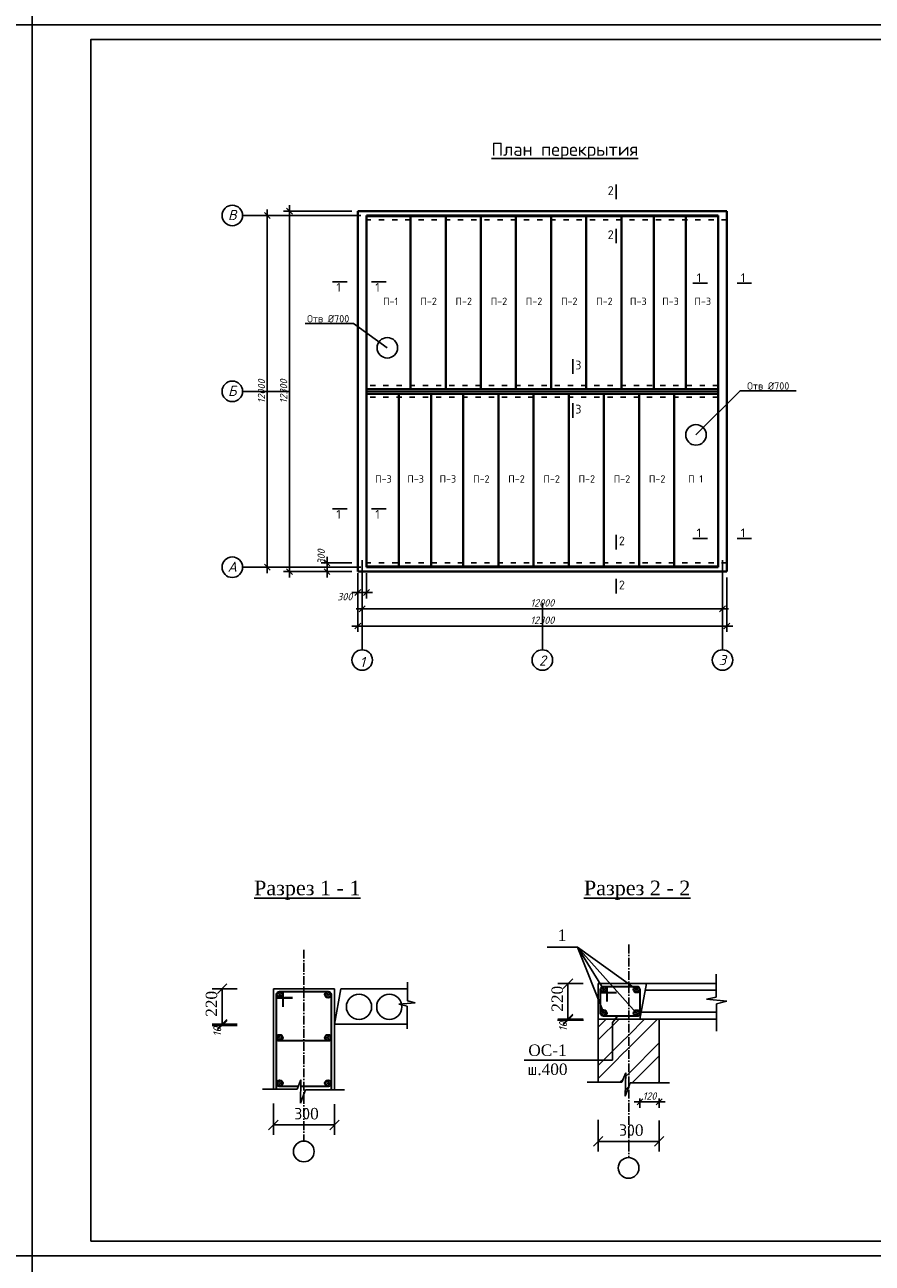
# Model space of a CAD drawing. Header units: millimetres. Extents: x -3143211 to -2549809, y 1060331 to 1394375.
# Tile 99 of 151: x -3057547 to -3028620, y 1202555 to 1244807. Entities that reach past the tile are written whole.
import ezdxf

# ---------------------------------------------------------------- set-up
doc = ezdxf.new("R2010")
doc.units = ezdxf.units.MM
doc.linetypes.add('ACAD_ISO03W100', pattern=[30, 12, -18])
doc.linetypes.add('ACAD_ISO10W100', pattern=[18, 12, -3, 0, -3])
for name, color, linetype in [('(002) Рамка', 7, 'Continuous'), ('0 @ 1', 7, 'Continuous'), ('ось', 1, 'ACAD_ISO03W100'), ('размер', 34, 'Continuous'), ('шрифт', 1, 'Continuous')]:
    doc.layers.add(name, color=color, linetype=linetype)
doc.layers.add('Сплошная толстая', color=7, linetype='Continuous', lineweight=40)
doc.styles.add('GOST 2.304', font='isocpeui.ttf')
doc.styles.get("Standard").update_dxf_attribs({"font": 'isocpeui.ttf'})
doc.styles.add('TIEMS', font='times.ttf')
doc.styles.add('ValeraTextStyle', font='isocpeur.ttf')
doc.dimstyles.new('STANDARD-100', dxfattribs={"dimtxt": 250, "dimasz": 200, "dimexe": 200, "dimexo": 200, "dimgap": 75, "dimtad": 1, "dimdec": 0, "dimzin": 0, "dimdsep": 46, "dimtxsty": 'Standard', "dimblk": 'OBLIQUE', "dimcen": 0.09, "dimdle": 200, "dimadec": 0, "dimazin": 0, "dimtfac": 1, "dimtdec": 0, "dimtofl": 0, "dimtmove": 0, "dimatfit": 3, "dimldrblk": 'OBLIQUE', "dimfxl": 1, "dimtolj": 1, "dimtzin": 0, "dimarcsym": 0})
pattern_1 = [(50, (-4327115.526, 257608.23), (47.3680139, -4.1441622), [4.953, -54.483]), (355, (-4327115.526, 257608.23), (-9.1631348, 49.6747271), [3.9624, -43.5864]), (100.451, (-4327111.58, 257607.886), (38.2050504, 45.5303388), [4.2094, -46.3034]), (46.1842, (-4327115.526, 257621.44), (70.4805506, -10.9310053), [7.4295, -81.7245]), (96.6356, (-4327109.65, 257620.53), (61.725101, 64.3306445), [6.3141, -69.4551]), (351.184, (-4327115.526, 257621.44), (61.7251975, 64.3305306), [5.9436, -65.3796]), (21, (-4327108.92, 257618.137), (39.4198688, -26.5890348), [4.953, -54.483]), (326, (-4327108.92, 257618.137), (16.0685274, 47.8888712), [3.9624, -43.5864]), (71.4514, (-4327105.637, 257615.92), (55.4882876, 21.299943), [4.2094, -46.3034]), (37.5, (-4327115.526, 257608.231), (0.80303685, 21.9843101), [0, -43.05808, 0, -44.2468, 0, -43.7515]), (7.5, (-4327115.526, 257608.23), (17.37311225, 26.04694945), [0, -25.22728, 0, -42.06748, 0, -16.6751]), (327.5, (-4327130.253, 257608.231), (35.25355474, -1.48947344), [0, -16.51, 0, -51.5112, 0, -68.3514]), (317.5, (-4327136.857, 257608.23), (38.51358716, 6.61088767), [0, -21.463, 0, -34.20872, 0, -48.5394])]
pattern_2 = [(50, (-4327115.526, 256984.42), (47.3680139, -4.1441622), [4.953, -54.483]), (355, (-4327115.526, 256984.42), (-9.1631348, 49.6747271), [3.9624, -43.5864]), (100.451, (-4327111.58, 256984.076), (38.2050504, 45.5303388), [4.2094, -46.3034]), (46.1842, (-4327115.526, 256997.63), (70.4805506, -10.9310053), [7.4295, -81.7245]), (96.6356, (-4327109.65, 256996.72), (61.725101, 64.3306445), [6.3141, -69.4551]), (351.184, (-4327115.526, 256997.63), (61.7251975, 64.3305306), [5.9436, -65.3796]), (21, (-4327108.92, 256994.327), (39.4198688, -26.5890348), [4.953, -54.483]), (326, (-4327108.92, 256994.327), (16.0685274, 47.8888712), [3.9624, -43.5864]), (71.4514, (-4327105.637, 256992.11), (55.4882876, 21.299943), [4.2094, -46.3034]), (37.5, (-4327115.526, 256984.421), (0.80303685, 21.9843101), [0, -43.05808, 0, -44.2468, 0, -43.7515]), (7.5, (-4327115.526, 256984.42), (17.37311225, 26.04694945), [0, -25.22728, 0, -42.06748, 0, -16.6751]), (327.5, (-4327130.253, 256984.421), (35.25355474, -1.48947344), [0, -16.51, 0, -51.5112, 0, -68.3514]), (317.5, (-4327136.857, 256984.42), (38.51358716, 6.61088767), [0, -21.463, 0, -34.20872, 0, -48.5394])]
pattern_3 = [(50, (-4325400.378, 257981.57), (47.3680139, -4.1441622), [4.953, -54.483]), (355, (-4325400.38, 257981.57), (-9.1631348, 49.6747271), [3.9624, -43.5864]), (100.451, (-4325396.43, 257981.226), (38.2050504, 45.5303388), [4.2094, -46.3034]), (46.1842, (-4325400.38, 257994.78), (70.4805506, -10.9310053), [7.4295, -81.7245]), (96.6356, (-4325394.504, 257993.87), (61.725101, 64.3306445), [6.3141, -69.4551]), (351.184, (-4325400.38, 257994.78), (61.7251975, 64.3305306), [5.9436, -65.3796]), (21, (-4325393.774, 257991.477), (39.4198688, -26.5890348), [4.953, -54.483]), (326, (-4325393.774, 257991.477), (16.0685274, 47.8888712), [3.9624, -43.5864]), (71.4514, (-4325390.49, 257989.26), (55.4882876, 21.299943), [4.2094, -46.3034]), (37.5, (-4325400.378, 257981.571), (0.80303685, 21.9843101), [0, -43.05808, 0, -44.2468, 0, -43.7515]), (7.5, (-4325400.378, 257981.57), (17.37311225, 26.04694945), [0, -25.22728, 0, -42.06748, 0, -16.6751]), (327.5, (-4325415.105, 257981.571), (35.25355474, -1.48947344), [0, -16.51, 0, -51.5112, 0, -68.3514]), (317.5, (-4325421.71, 257981.57), (38.51358716, 6.61088767), [0, -21.463, 0, -34.20872, 0, -48.5394])]
pattern_4 = [(50, (-4327115.526, 255430.896), (47.3680139, -4.1441622), [4.953, -54.483]), (355, (-4327115.526, 255430.896), (-9.1631348, 49.6747271), [3.9624, -43.5864]), (100.451, (-4327111.58, 255430.55), (38.2050504, 45.5303388), [4.2094, -46.3034]), (46.1842, (-4327115.526, 255444.104), (70.4805506, -10.9310053), [7.4295, -81.7245]), (96.6356, (-4327109.65, 255443.19), (61.725101, 64.3306445), [6.3141, -69.4551]), (351.184, (-4327115.526, 255444.104), (61.7251975, 64.3305306), [5.9436, -65.3796]), (21, (-4327108.92, 255440.8), (39.4198688, -26.5890348), [4.953, -54.483]), (326, (-4327108.92, 255440.8), (16.0685274, 47.8888712), [3.9624, -43.5864]), (71.4514, (-4327105.637, 255438.586), (55.4882876, 21.299943), [4.2094, -46.3034]), (37.5, (-4327115.526, 255430.896), (0.80303685, 21.9843101), [0, -43.05808, 0, -44.2468, 0, -43.7515]), (7.5, (-4327115.526, 255430.896), (17.37311225, 26.04694945), [0, -25.22728, 0, -42.06748, 0, -16.6751]), (327.5, (-4327130.253, 255430.896), (35.25355474, -1.48947344), [0, -16.51, 0, -51.5112, 0, -68.3514]), (317.5, (-4327136.857, 255430.896), (38.51358716, 6.61088767), [0, -21.463, 0, -34.20872, 0, -48.5394])]

# ---------------------------------------------------------------- blocks, each defined once
blk = doc.blocks.new('_Oblique')
at = {"color": 0, "linetype": 'ByBlock', "lineweight": -2}
blk.add_line((-0.5, -0.5), (0.5, 0.5), dxfattribs=at)
blk = doc.blocks.new('*D62')
at = {"layer": 'Defpoints', "color": 0, "transparency": 16777216}
for p in [(-3046180, 1226151), (-3033580, 1226151), (-3033580, 1224293)]:
    blk.add_point(p, dxfattribs=at)
at = {"layer": 'размер', "color": 0, "lineweight": -2, "transparency": 16777216}
for p, q in [((-3046180, 1225951), (-3046180, 1224093)), ((-3033580, 1225951), (-3033580, 1224093)), ((-3046380, 1224293), (-3033380, 1224293))]:
    blk.add_line(p, q, dxfattribs=at)
at = {"layer": 'размер', "color": 0, "lineweight": -2, "transparency": 16777216, "xscale": 200, "yscale": 200, "zscale": 200, "rotation": 180}
blk.add_blockref('_Oblique', (-3046180, 1224293), dxfattribs=at)
at = {"layer": 'размер', "color": 0, "lineweight": -2, "transparency": 16777216, "xscale": 200, "yscale": 200, "zscale": 200}
blk.add_blockref('_Oblique', (-3033580, 1224293), dxfattribs=at)
at = {"layer": 'размер', "color": 0, "transparency": 16777216, "insert": (-3039880, 1224493), "char_height": 250, "attachment_point": 5}
blk.add_mtext('\\A1;12300', dxfattribs=at)
blk = doc.blocks.new('*D45')
at = {"layer": 'Defpoints', "color": 0, "transparency": 16777216}
for p in [(-3046030, 1226740), (-3033730, 1226740), (-3033730, 1224883)]:
    blk.add_point(p, dxfattribs=at)
at = {"layer": 'размер', "color": 0, "lineweight": -2, "transparency": 16777216}
for p, q in [((-3046030, 1226540), (-3046030, 1224683)), ((-3033730, 1226540), (-3033730, 1224683)), ((-3046230, 1224883), (-3033530, 1224883))]:
    blk.add_line(p, q, dxfattribs=at)
at = {"layer": 'размер', "color": 0, "lineweight": -2, "transparency": 16777216, "xscale": 200, "yscale": 200, "zscale": 200, "rotation": 180}
blk.add_blockref('_Oblique', (-3046030, 1224883), dxfattribs=at)
at = {"layer": 'размер', "color": 0, "lineweight": -2, "transparency": 16777216, "xscale": 200, "yscale": 200, "zscale": 200}
blk.add_blockref('_Oblique', (-3033730, 1224883), dxfattribs=at)
at = {"layer": 'размер', "color": 0, "transparency": 16777216, "insert": (-3039880, 1225083), "char_height": 250, "attachment_point": 5}
blk.add_mtext('\\A1;12000', dxfattribs=at)
blk = doc.blocks.new('*D63')
at = {"layer": 'Defpoints', "color": 0, "transparency": 16777216}
for p in [(-3046180, 1226301), (-3045880, 1226301), (-3046180, 1225437)]:
    blk.add_point(p, dxfattribs=at)
at = {"layer": 'размер', "color": 0, "lineweight": -2, "transparency": 16777216}
for p, q in [((-3046180, 1226101), (-3046180, 1225237)), ((-3045880, 1226101), (-3045880, 1225237)), ((-3045680, 1225437), (-3046380, 1225437))]:
    blk.add_line(p, q, dxfattribs=at)
at = {"layer": 'размер', "color": 0, "lineweight": -2, "transparency": 16777216, "xscale": 200, "yscale": 200, "zscale": 200, "rotation": 180}
blk.add_blockref('_Oblique', (-3046180, 1225437), dxfattribs=at)
at = {"layer": 'размер', "color": 0, "lineweight": -2, "transparency": 16777216, "xscale": 200, "yscale": 200, "zscale": 200}
blk.add_blockref('_Oblique', (-3045880, 1225437), dxfattribs=at)
at = {"layer": 'размер', "color": 0, "transparency": 16777216, "insert": (-3046623, 1225295), "char_height": 250, "attachment_point": 5}
blk.add_mtext('\\A1;300', dxfattribs=at)
blk = doc.blocks.new('*D64')
at = {"layer": 'Defpoints', "color": 0, "transparency": 16777216}
for p in [(-3047229, 1226451), (-3046180, 1226451), (-3046180, 1226151)]:
    blk.add_point(p, dxfattribs=at)
at = {"layer": 'размер', "color": 0, "lineweight": -2, "transparency": 16777216}
for p, q in [((-3047229, 1225951), (-3047229, 1226651)), ((-3046380, 1226451), (-3047429, 1226451)), ((-3046380, 1226151), (-3047429, 1226151))]:
    blk.add_line(p, q, dxfattribs=at)
at = {"layer": 'размер', "color": 0, "lineweight": -2, "transparency": 16777216, "xscale": 200, "yscale": 200, "zscale": 200}
for p, rotation in [((-3047229, 1226451), 90), ((-3047229, 1226151), 270)]:
    blk.add_blockref('_Oblique', p, dxfattribs=dict(at, rotation=rotation))
at = {"layer": 'размер', "color": 0, "transparency": 16777216, "insert": (-3047429, 1226651), "char_height": 250, "attachment_point": 5, "rotation": 90}
blk.add_mtext('\\A1;300', dxfattribs=at)
blk = doc.blocks.new('*D46')
at = {"layer": 'Defpoints', "color": 0, "transparency": 16777216}
for p in [(-3045880, 1238301), (-3049267, 1226301), (-3045880, 1226301)]:
    blk.add_point(p, dxfattribs=at)
at = {"layer": 'размер', "color": 0, "lineweight": -2, "transparency": 16777216}
for p, q in [((-3049267, 1238501), (-3049267, 1226101)), ((-3046080, 1238301), (-3049467, 1238301)), ((-3046080, 1226301), (-3049467, 1226301))]:
    blk.add_line(p, q, dxfattribs=at)
at = {"layer": 'размер', "color": 0, "lineweight": -2, "transparency": 16777216, "xscale": 200, "yscale": 200, "zscale": 200}
for p, rotation in [((-3049267, 1238301), 90), ((-3049267, 1226301), 270)]:
    blk.add_blockref('_Oblique', p, dxfattribs=dict(at, rotation=rotation))
at = {"layer": 'размер', "color": 0, "transparency": 16777216, "insert": (-3049467, 1232301), "char_height": 250, "attachment_point": 5, "rotation": 90}
blk.add_mtext('\\A1;12000', dxfattribs=at)
blk = doc.blocks.new('*D65')
at = {"layer": 'Defpoints', "color": 0, "transparency": 16777216}
for p in [(-3048513, 1238451), (-3046180, 1238451), (-3046180, 1226151)]:
    blk.add_point(p, dxfattribs=at)
at = {"layer": 'размер', "color": 0, "lineweight": -2, "transparency": 16777216}
for p, q in [((-3046380, 1238451), (-3048713, 1238451)), ((-3048513, 1225951), (-3048513, 1238651)), ((-3046380, 1226151), (-3048713, 1226151))]:
    blk.add_line(p, q, dxfattribs=at)
at = {"layer": 'размер', "color": 0, "lineweight": -2, "transparency": 16777216, "xscale": 200, "yscale": 200, "zscale": 200}
for p, rotation in [((-3048513, 1238451), 90), ((-3048513, 1226151), 270)]:
    blk.add_blockref('_Oblique', p, dxfattribs=dict(at, rotation=rotation))
at = {"layer": 'размер', "color": 0, "transparency": 16777216, "insert": (-3048713, 1232301), "char_height": 250, "attachment_point": 5, "rotation": 90}
blk.add_mtext('\\A1;12300', dxfattribs=at)
blk = doc.blocks.new('*D193')
at = {"color": 0, "lineweight": -2, "transparency": 16777216}
for p, q in [((-3036749, 1208058), (-3035690, 1208058)), ((-3036549, 1208179), (-3036549, 1207858)), ((-3035890, 1208179), (-3035890, 1207858))]:
    blk.add_line(p, q, dxfattribs=at)
at = {"layer": 'Defpoints', "color": 0, "transparency": 16777216}
for p in [(-3036549, 1208379), (-3035890, 1208379), (-3035890, 1208058)]:
    blk.add_point(p, dxfattribs=at)
at = {"color": 0, "lineweight": -2, "transparency": 16777216, "xscale": 200, "yscale": 200, "zscale": 200, "rotation": 180}
blk.add_blockref('_Oblique', (-3036549, 1208058), dxfattribs=at)
at = {"color": 0, "lineweight": -2, "transparency": 16777216, "xscale": 200, "yscale": 200, "zscale": 200}
blk.add_blockref('_Oblique', (-3035890, 1208058), dxfattribs=at)
at = {"color": 0, "transparency": 16777216, "insert": (-3036220, 1208258), "char_height": 250, "attachment_point": 5}
blk.add_mtext('\\A1;120', dxfattribs=at)

msp = doc.modelspace()

# ---------------------------------------------------------------- hatches: boundary and pattern name
h = msp.add_hatch()
h.set_pattern_fill('AR-CONC', color=256, scale=0.26, style=0)
h.set_pattern_definition(pattern_1)
h.paths.add_polyline_path([(-3048740.79908, 1211729.84389, 0.3364502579), (-3048828.50818, 1211824.0098), (-3048864.89832, 1211824.0098, 0.3345031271), (-3048952.52983, 1211730.58502), (-3048952.52983, 1211707.67873, 0.9007789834), (-3048740.79908, 1211708.41985)])
h = msp.add_hatch()
h.set_pattern_fill('AR-CONC', color=256, scale=0.26, style=0)
h.set_pattern_definition(pattern_1)
h.paths.add_polyline_path([(-3047089.39229, 1211699.32347), (-3047089.39229, 1211738.94028, 0.9105302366), (-3047300.42205, 1211719.13187, 0.9105302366)])
h = msp.add_hatch()
h.set_pattern_fill('AR-CONC', color=256, scale=0.26, style=0)
h.set_pattern_definition(pattern_3)
h.paths.add_polyline_path([(-3037895.73682, 1211904.7029), (-3037895.73682, 1211881.7966, 0.9007789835), (-3037684.00606, 1211882.53773), (-3037684.00606, 1211903.96177, 0.9007789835)])
h = msp.add_hatch()
h.set_pattern_fill('AR-CONC', color=256, scale=0.26, style=0)
h.set_pattern_definition(pattern_3)
h.paths.add_polyline_path([(-3036635.82562, 1211998.12768), (-3036686.18, 1211998.12768, 0.3458816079), (-3036767.44735, 1211894.70355, 1), (-3036554.55827, 1211894.70355, 0.3458816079)])
h = msp.add_hatch()
h.set_pattern_fill('AR-CONC', color=256, scale=0.26, style=0)
h.set_pattern_definition(pattern_3)
h.paths.add_polyline_path([(-3037683.46569, 1211089.88277, 0.9474992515), (-3037895.73682, 1211101.33592), (-3037895.73682, 1211078.42962, 0.9474992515)])
h = msp.add_hatch()
h.set_pattern_fill('AR-CONC', color=256, scale=0.26, style=0)
h.set_pattern_definition(pattern_3)
h.paths.add_polyline_path([(-3036695.91655, 1210985.97404), (-3036627.79595, 1210985.97404, 0.284174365), (-3036556.41759, 1211072.22315), (-3036556.41759, 1211101.42111, 0.9334698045), (-3036768.30079, 1211086.82213, 0.321730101)])
h = msp.add_hatch()
h.set_pattern_fill('AR-CONC', color=256, scale=0.26, style=0)
h.set_pattern_definition(pattern_2)
h.paths.add_polyline_path([(-3048823.60742, 1210141.90939, 0.3515111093), (-3048740.25871, 1210245.81812, 1), (-3048953.14779, 1210245.81812, 0.3515111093), (-3048869.79908, 1210141.90939)])
h = msp.add_hatch()
h.set_pattern_fill('AR-CONC', color=256, scale=0.26, style=0)
h.set_pattern_definition(pattern_2)
h.paths.add_polyline_path([(-3047301.27549, 1210245.81812, 0.3515111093), (-3047217.92677, 1210141.90939), (-3047171.73512, 1210141.90939, 0.3515111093), (-3047088.3864, 1210245.81812, 1)])
h = msp.add_hatch()
h.set_pattern_fill('AR-CONC', color=256, scale=0.26, style=0)
h.set_pattern_definition(pattern_4)
h.paths.add_polyline_path([(-3048823.60742, 1208588.38405, 0.3515111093), (-3048740.25871, 1208692.29278, 1), (-3048953.14779, 1208692.29278, 0.3515111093), (-3048869.79908, 1208588.38405)])
h = msp.add_hatch()
h.set_pattern_fill('AR-CONC', color=256, scale=0.26, style=0)
h.set_pattern_definition(pattern_4)
h.paths.add_polyline_path([(-3047301.27549, 1208692.29278, 0.3515111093), (-3047217.92677, 1208588.38405), (-3047171.73512, 1208588.38405, 0.3515111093), (-3047088.3864, 1208692.29278, 1)])

# ---------------------------------------------------------------- linework, layer by layer
at = {"color": 0}
for p, q in [((-3057296.73173, 1244804.62022), (-3057296.73173, 1286804.62022)), ((-3116696.73173, 1244804.62022), (-3057296.73173, 1244804.62022)), ((-2997896.73173, 1244804.62022), (-3057296.73173, 1244804.62022)), ((-3057296.73173, 1244804.62022), (-3057296.73173, 1202804.62022)), ((-3057296.73173, 1160804.62022), (-3057296.73173, 1202804.62022))]:
    msp.add_line(p, q, dxfattribs=at)
at = {"color": 1}
msp.add_line((-2997896.73173, 1244804.62022), (-3057296.73173, 1244804.62022), dxfattribs=at)
at = {"color": 1, "linetype": 'ACAD_ISO10W100', "ltscale": 25}
for p, q in [((-3048018.13184, 1213249.3797), (-3048018.13184, 1206721.3967)), ((-3036933.68002, 1213423.287), (-3036933.68002, 1206159.12821))]:
    msp.add_line(p, q, dxfattribs=at)
at = {"linetype": 'ByBlock'}
for p, q in [((-3038684.97504, 1213336.64755), (-3039720.75559, 1213336.64755)), ((-3038684.97504, 1213336.64755), (-3037771.25093, 1211875.14096)), ((-3037777.69052, 1211089.47468), (-3038684.97504, 1213336.64755)), ((-3036661.85625, 1211086.82213), (-3038684.97504, 1213336.64755)), ((-3038684.97504, 1213336.64755), (-3036661.00281, 1211894.70355)), ((-3033951.13563, 1212413.45652), (-3033951.13563, 1211634.31961)), ((-3050294.61917, 1211919.80783), (-3051153.89801, 1211919.80783)), ((-3050810.69801, 1211919.80783), (-3050810.69801, 1210670.79383)), ((-3049061.45984, 1211919.80783), (-3049061.45984, 1208490.79201)), ((-3049061.45984, 1211919.80783), (-3046974.80384, 1211919.80783)), ((-3046974.80384, 1211919.80783), (-3046974.80384, 1210711.74383)), ((-3046755.15584, 1211919.80783), (-3046974.80384, 1210711.74383)), ((-3046755.15584, 1211919.80783), (-3044481.92325, 1211919.80783)), ((-3044481.92325, 1212142.64443), (-3044481.92325, 1211505.16878)), ((-3038490.38764, 1212093.92571), (-3039349.66648, 1212093.92571)), ((-3039006.46648, 1212093.92571), (-3039006.46648, 1210844.91171)), ((-3037976.93002, 1212093.92571), (-3037976.93002, 1208729.15693)), ((-3037976.93002, 1212093.92571), (-3033951.13563, 1212093.92571)), ((-3036329.57002, 1212093.92571), (-3036549.21802, 1210885.86171)), ((-3036369.35441, 1211875.11155), (-3033951.13563, 1211875.11155)), ((-3044218.23139, 1211443.85859), (-3044782.43295, 1211394.81879)), ((-3044782.43295, 1211394.81879), (-3044494.17471, 1211321.27996)), ((-3044481.92325, 1211505.16878), (-3044218.23139, 1211443.85859)), ((-3033951.13563, 1211634.31961), (-3034273.42569, 1211559.38494)), ((-3034273.42569, 1211559.38494), (-3033583.84601, 1211499.44741)), ((-3033583.84601, 1211499.44741), (-3033936.16164, 1211409.56661)), ((-3033936.16164, 1211409.56661), (-3033936.16164, 1210473.0618)), ((-3044494.17471, 1211321.27996), (-3044494.17471, 1210555.04875)), ((-3037316.48902, 1210979.03659), (-3037489.50462, 1210768.97467)), ((-3036507.55621, 1211115.00162), (-3033936.16164, 1211115.00162)), ((-3050294.61917, 1210711.74383), (-3051153.89801, 1210711.74383)), ((-3046974.80384, 1210711.74383), (-3046974.80384, 1208465.79679)), ((-3046974.80384, 1210711.74383), (-3044494.17471, 1210711.74383)), ((-3046974.80384, 1210711.74383), (-3046974.80384, 1208465.79679)), ((-3038490.38764, 1210885.86171), (-3039349.66648, 1210885.86171)), ((-3037976.93002, 1210885.86171), (-3033936.16164, 1210885.86171)), ((-3037489.50462, 1210768.97467), (-3037489.50462, 1209484.67913)), ((-3035890.27402, 1210885.86171), (-3035890.27402, 1208704.1617)), ((-3037489.50462, 1209484.67913), (-3040502.80801, 1209484.67913)), ((-3037167.71353, 1208729.15693), (-3037034.42169, 1209045.57609)), ((-3037034.42169, 1209045.57609), (-3037051.02498, 1208254.45167)), ((-3049435.34423, 1208490.79201), (-3048252.24336, 1208490.79201)), ((-3048252.24336, 1208490.79201), (-3048118.95151, 1208807.21118)), ((-3048118.95151, 1208807.21118), (-3048135.5548, 1208016.08676)), ((-3048135.5548, 1208016.08676), (-3047968.97879, 1208465.79679)), ((-3047968.97879, 1208465.79679), (-3046627.52597, 1208465.79679)), ((-3038350.81441, 1208729.15693), (-3037167.71353, 1208729.15693)), ((-3037051.02498, 1208254.45167), (-3036884.44897, 1208704.1617)), ((-3036884.44897, 1208704.1617), (-3035542.99615, 1208704.1617)), ((-3049061.45984, 1208006.19127), (-3049061.45984, 1206930.42722)), ((-3046974.80384, 1207981.19605), (-3046974.80384, 1206930.42722)), ((-3049061.45984, 1207273.62722), (-3046974.80384, 1207273.62722)), ((-3037976.93002, 1207443.92278), (-3037976.93002, 1206368.15872)), ((-3035890.27402, 1207418.92755), (-3035890.27402, 1206368.15872)), ((-3037976.93002, 1206711.35872), (-3035890.27402, 1206711.35872))]:
    msp.add_line(p, q, dxfattribs=at)
at = {"lineweight": 35}
for p, q in [((-3048864.89832, 1211824.0098), (-3047177.64448, 1211824.0098)), ((-3048740.79908, 1211831.81443), (-3048740.79908, 1211307.0167)), ((-3037895.73682, 1211078.42962), (-3037895.73682, 1211904.7029)), ((-3037780.3685, 1211998.12768), (-3036608.1276, 1211998.12768)), ((-3037684.00606, 1212005.93231), (-3037684.00606, 1211481.13458)), ((-3036556.41759, 1211909.99751), (-3036556.41759, 1211072.22315)), ((-3048957.10738, 1211612.67261), (-3048409.0436, 1211612.67261)), ((-3048952.52983, 1208490.79201), (-3048952.52983, 1211730.58502)), ((-3048409.0436, 1211612.67261), (-3048683.07549, 1211612.67261)), ((-3047089.39229, 1211738.94028), (-3047089.39229, 1208465.79679)), ((-3037900.31436, 1211786.79049), (-3037352.25058, 1211786.79049)), ((-3036600.09794, 1210985.97404), (-3037785.26925, 1210985.97404)), ((-3047172.74373, 1210141.90939), (-3048869.79908, 1210141.90939)), ((-3048211.13262, 1208588.38405), (-3048869.79908, 1208588.38405)), ((-3047172.74373, 1208588.38405), (-3048123.54403, 1208588.38405))]:
    msp.add_line(p, q, dxfattribs=at)
at = {"ltscale": 0.008}
for p, q in [((-3050294.58198, 1210670.79383), (-3051152.61184, 1210670.79383)), ((-3038471.72467, 1210844.91171), (-3039363.00674, 1210844.91171))]:
    msp.add_line(p, q, dxfattribs=at)
at = {"ltscale": 0.01}
for p, q in [((-3046974.5247, 1210711.66123), (-3045523.85461, 1210711.66123)), ((-3037976.93002, 1210609.91417), (-3037700.98247, 1210885.86171)), ((-3037976.93002, 1210172.12649), (-3037263.1948, 1210885.86171)), ((-3036933.68002, 1210339.80171), (-3036387.62002, 1210885.86171)), ((-3036933.68002, 1209902.01403), (-3035949.83234, 1210885.86171)), ((-3037199.29082, 1210074.1909), (-3036933.68002, 1210339.80171)), ((-3037788.80259, 1209484.67913), (-3037199.29082, 1210074.1909)), ((-3037199.29082, 1209636.40323), (-3036933.68002, 1209902.01403)), ((-3036933.68002, 1209026.43925), (-3035890.27402, 1210069.84525)), ((-3037976.93002, 1209296.55171), (-3037788.80259, 1209484.67913)), ((-3037976.93002, 1208858.76403), (-3037351.01492, 1209484.67913)), ((-3037351.01492, 1209484.67913), (-3037199.29082, 1209636.40323)), ((-3036818.16989, 1208704.1617), (-3035890.27402, 1209632.05758)), ((-3037036.99151, 1208923.12776), (-3036933.68002, 1209026.43925)), ((-3037230.96234, 1208729.15693), (-3037121.67699, 1208838.44228)), ((-3037046.3763, 1208475.9553), (-3036933.68002, 1208588.65158)), ((-3036933.68002, 1208588.65158), (-3036923.44289, 1208598.8887)), ((-3035942.59511, 1208704.1617), (-3035890.27402, 1208756.48279))]:
    msp.add_line(p, q, dxfattribs=at)
msp.add_line((-3057296.73173, 1202804.62022), (-3116696.73173, 1202804.62022))
msp.add_lwpolyline([(-3116696.73173, 1244804.62022), (-3057296.73173, 1244804.62022), (-3057296.73173, 1286804.62022), (-3116696.73173, 1286804.62022)], close=True)
at = {"color": 0}
for points in [[(-3057296.73173, 1202804.62022), (-2997896.73173, 1202804.62022), (-2997896.73173, 1244804.62022), (-3057296.73173, 1244804.62022)], [(-3055296.73173, 1203304.62022), (-2998396.73173, 1203304.62022), (-2998396.73173, 1244304.62022), (-3055296.73173, 1244304.62022)], [(-3116696.73173, 1160804.62022), (-3057296.73173, 1160804.62022), (-3057296.73173, 1202804.62022), (-3116696.73173, 1202804.62022)], [(-3057296.73173, 1160804.62022), (-2997896.73173, 1160804.62022), (-2997896.73173, 1202804.62022), (-3057296.73173, 1202804.62022)]]:
    msp.add_lwpolyline(points, close=True, dxfattribs=at)
at = {"lineweight": 30}
for points in [[(-3045879.50082, 1232380.68465), (-3045879.50082, 1238280.68465), (-3044379.50082, 1238280.68465), (-3044379.50082, 1232380.68465)], [(-3037179.50082, 1232380.68465), (-3037179.50082, 1238280.68465), (-3036079.50082, 1238280.68465), (-3036079.50082, 1232380.68465)], [(-3036079.50082, 1232380.68465), (-3036079.50082, 1238280.68465), (-3034979.50082, 1238280.68465), (-3034979.50082, 1232380.68465)], [(-3034979.50082, 1232380.68465), (-3034979.50082, 1238280.68465), (-3033879.50082, 1238280.68465), (-3033879.50082, 1232380.68465)], [(-3045879.50082, 1226320.68465), (-3045879.50082, 1232220.68465), (-3044779.50082, 1232220.68465), (-3044779.50082, 1226320.68465)], [(-3044779.50082, 1226320.68465), (-3044779.50082, 1232220.68465), (-3043679.50082, 1232220.68465), (-3043679.50082, 1226320.68465)], [(-3043679.50082, 1226320.68465), (-3043679.50082, 1232220.68465), (-3042579.50082, 1232220.68465), (-3042579.50082, 1226320.68465)], [(-3035379.50082, 1226320.68465), (-3035379.50082, 1232220.68465), (-3033879.50082, 1232220.68465), (-3033879.50082, 1226320.68465)]]:
    msp.add_lwpolyline(points, close=True, dxfattribs=at)
at = {"color": 1, "lineweight": 30}
for points in [[(-3044379.50082, 1232380.68465), (-3044379.50082, 1238280.68465), (-3043179.50082, 1238280.68465), (-3043179.50082, 1232380.68465)], [(-3043179.50082, 1232380.68465), (-3043179.50082, 1238280.68465), (-3041979.50082, 1238280.68465), (-3041979.50082, 1232380.68465)], [(-3041979.50082, 1232380.68465), (-3041979.50082, 1238280.68465), (-3040779.50082, 1238280.68465), (-3040779.50082, 1232380.68465)], [(-3040779.50082, 1232380.68465), (-3040779.50082, 1238280.68465), (-3039579.50082, 1238280.68465), (-3039579.50082, 1232380.68465)], [(-3039579.50082, 1232380.68465), (-3039579.50082, 1238280.68465), (-3038379.50082, 1238280.68465), (-3038379.50082, 1232380.68465)], [(-3038379.50082, 1232380.68465), (-3038379.50082, 1238280.68465), (-3037179.50082, 1238280.68465), (-3037179.50082, 1232380.68465)], [(-3042579.50082, 1226320.68465), (-3042579.50082, 1232220.68465), (-3041379.50082, 1232220.68465), (-3041379.50082, 1226320.68465)], [(-3041379.50082, 1226320.68465), (-3041379.50082, 1232220.68465), (-3040179.50082, 1232220.68465), (-3040179.50082, 1226320.68465)], [(-3040179.50082, 1226320.68465), (-3040179.50082, 1232220.68465), (-3038979.50082, 1232220.68465), (-3038979.50082, 1226320.68465)], [(-3038979.50082, 1226320.68465), (-3038979.50082, 1232220.68465), (-3037779.50082, 1232220.68465), (-3037779.50082, 1226320.68465)], [(-3037779.50082, 1226320.68465), (-3037779.50082, 1232220.68465), (-3036579.50082, 1232220.68465), (-3036579.50082, 1226320.68465)], [(-3036579.50082, 1226320.68465), (-3036579.50082, 1232220.68465), (-3035379.50082, 1232220.68465), (-3035379.50082, 1226320.68465)]]:
    msp.add_lwpolyline(points, close=True, dxfattribs=at)
for centre, radius in [((-3045171.15409, 1233785.93329), 350), ((-3034636.87025, 1230815.43601), 350), ((-3048022.01572, 1206367.76435), 353.65368), ((-3036937.5639, 1205805.49585), 353.65368)]:
    msp.add_circle(centre, radius)
at = {"lineweight": 35}
for centre in [(-3048846.70325, 1211719.13187), (-3047193.97751, 1211719.13187), (-3037789.91023, 1211893.24975), (-3036661.00281, 1211894.70355), (-3037789.91023, 1211089.88277), (-3036661.85625, 1211086.82213), (-3048846.70325, 1210245.81812), (-3047194.83095, 1210245.81812), (-3048846.70325, 1208692.29278), (-3047194.83095, 1208692.29278)]:
    msp.add_circle(centre, 106.44454, dxfattribs=at)
at = {"linetype": 'ByBlock'}
for centre in [(-3046137.59415, 1211301.35452), (-3045104.53244, 1211301.35452)]:
    msp.add_circle(centre, 430.58103, dxfattribs=at)
at = {"layer": 'ось', "color": 0, "ltscale": 15}
for p, q in [((-3033579.50082, 1238150.68465), (-3045879.50082, 1238150.68465)), ((-3033879.50082, 1232500.68465), (-3045879.50082, 1232500.68465)), ((-3033879.50082, 1232100.68465), (-3045879.50082, 1232100.68465)), ((-3033579.50082, 1226450.68465), (-3046179.50082, 1226450.68465))]:
    msp.add_line(p, q, dxfattribs=at)
at = {"layer": 'Сплошная толстая', "color": 0}
for p, q in [((-3046179.50082, 1226150.68465), (-3046179.50082, 1238450.68465)), ((-3033579.50082, 1238450.68465), (-3046179.50082, 1238450.68465)), ((-3033579.50082, 1238450.68465), (-3033579.50082, 1226150.68465)), ((-3033879.50082, 1238300.68465), (-3045879.50082, 1238300.68465)), ((-3045879.50082, 1238300.68465), (-3045879.50082, 1226300.68465)), ((-3033879.50082, 1238300.68465), (-3033879.50082, 1226300.68465)), ((-3033879.50082, 1232300.68465), (-3045879.50082, 1232300.68465)), ((-3033879.50082, 1226300.68465), (-3045879.50082, 1226300.68465)), ((-3046179.50082, 1226150.68465), (-3033579.50082, 1226150.68465))]:
    msp.add_line(p, q, dxfattribs=at)
at = {"layer": 'шрифт', "color": 0}
for p, q in [((-3037356.06078, 1239352.73419), (-3037356.06078, 1238854.43286)), ((-3037356.06078, 1237849.20657), (-3037356.06078, 1237350.90524)), ((-3047038.75587, 1236038.82074), (-3046540.45454, 1236038.82074)), ((-3045711.00943, 1236038.82074), (-3045212.7081, 1236038.82074)), ((-3034738.75587, 1235989.57897), (-3034240.45454, 1235989.57897)), ((-3033235.22826, 1235989.57897), (-3032736.92692, 1235989.57897)), ((-3038843.11578, 1233401.3311), (-3038843.11578, 1232903.02977)), ((-3038843.11578, 1231897.80349), (-3038843.11578, 1231399.50216)), ((-3047038.75587, 1228296.75537), (-3046540.45454, 1228296.75537)), ((-3045711.00943, 1228296.75537), (-3045212.7081, 1228296.75537)), ((-3037356.06078, 1227403.45284), (-3037356.06078, 1226905.15151)), ((-3034738.75587, 1227281.39609), (-3034240.45454, 1227281.39609)), ((-3033235.22826, 1227281.39609), (-3032736.92692, 1227281.39609)), ((-3037356.06078, 1225899.92522), (-3037356.06078, 1225401.62389))]:
    msp.add_line(p, q, dxfattribs=at)
for points in [[(-3048512.92351, 1238300.68465), (-3050112.92351, 1238300.68465)], [(-3047978.82081, 1234618.21852), (-3046331.30214, 1234618.21852), (-3045171.15409, 1233785.93329)], [(-3048512.92351, 1232300.68465), (-3050112.92351, 1232300.68465)], [(-3031216.85368, 1232322.58159), (-3033128.83151, 1232322.58159), (-3034636.87025, 1230815.43601)], [(-3048512.92351, 1226300.68465), (-3050112.92351, 1226300.68465)], [(-3046029.50082, 1225083.18295), (-3046029.50082, 1223483.18295)], [(-3039879.50082, 1225083.18295), (-3039879.50082, 1223483.18295)], [(-3033729.50082, 1225083.18295), (-3033729.50082, 1223483.18295)]]:
    msp.add_lwpolyline(points, dxfattribs=at)
for centre in [(-3050462.92351, 1238300.68465), (-3050462.92351, 1232300.68465), (-3050462.92351, 1226300.68465), (-3046029.50082, 1223133.18295), (-3039879.50082, 1223133.18295), (-3033729.50082, 1223133.18295)]:
    msp.add_circle(centre, 350, dxfattribs=at)

# ---------------------------------------------------------------- block references
for p, xscale, yscale, zscale in [((-3039006.46648, 1212093.92571), 325, 325, 325), ((-3050810.69801, 1211919.80783), 325, 325, 325), ((-3039006.46648, 1210844.91171), 338, 338, 338), ((-3039006.46648, 1210885.86171), 325, 325, 325), ((-3050810.69801, 1210670.79383), 338, 338, 338), ((-3050810.69801, 1210711.74383), 325, 325, 325), ((-3049061.45984, 1207273.62722), 325, 325, 325), ((-3046974.80384, 1207273.62722), 325, 325, 325), ((-3037976.93002, 1206711.35872), 325, 325, 325), ((-3035890.27402, 1206711.35872), 325, 325, 325)]:
    msp.add_blockref('_Oblique', p, dxfattribs=dict(xscale=xscale, yscale=yscale, zscale=zscale))

# ---------------------------------------------------------------- texts
at = {"layer": '(002) Рамка', "insert": (-3069699.28716, 1207534.63865), "char_height": 300, "width": 11750.9206449, "attachment_point": 1}
msp.add_mtext('\\pi96.71032;Surxondaryo viloyati “Termiz” EIZning Bandixon tumani filiali \\P\\pi1164.55123;uchun ichimlik suvi inshootini va tarmog’ini qurish.', dxfattribs=at)
at = {"ltscale": 100, "insert": (-3041615.33987, 1240785.69554), "char_height": 450, "width": 4864.5, "attachment_point": 1, "style": 'GOST 2.304'}
msp.add_mtext('{\\fISOCPEUR|b0|i0|c204|p34;\\LПлан перекрытия }', dxfattribs=at)
at = {"color": 0, "linetype": 'ByBlock'}
for s, heights, insert, char_height, attachment_point in [('{\\fISOCPEUR|b0|i0|c204|p34;2}', [0], (-3037546.64744, 1239148.75231), 300, 5), ('В', [0], (-3050464.67192, 1238316.78772), 350, 5), ('{\\fISOCPEUR|b0|i0|c204|p34;2}', [0], (-3037546.64744, 1237645.2247), 300, 5), ('{\\fISOCPEUR|b0|i0|c204|p34;1}', [0], (-3034534.774, 1236180.16563), 300, 5), ('{\\fISOCPEUR|b0|i0|c204|p34;1}', [0], (-3033031.24638, 1236180.16563), 300, 5), ('{\\fISOCPEUR|b0|i0|c204|p34;1}', [0], (-3046834.774, 1235848.23408), 300, 5), ('{\\fISOCPEUR|b0|i0|c204|p34;1}', [0], (-3045507.02755, 1235848.23408), 300, 5), ('{\\fISOCPEUR|b0|i0|c204|p34;3}', [0], (-3038652.52912, 1233197.34923), 300, 5), ('Б', [0], (-3050464.67192, 1232316.78772), 350, 5), ('{\\fISOCPEUR|b0|i0|c204|p34;3}', [0], (-3038652.52912, 1231693.82161), 300, 5), ('{\\fISOCPEUR|b0|i0|c204|p34;1}', [0], (-3046834.774, 1228106.16871), 300, 5), ('{\\fISOCPEUR|b0|i0|c204|p34;1}', [0], (-3045507.02755, 1228106.16871), 300, 5), ('{\\fISOCPEUR|b0|i0|c204|p34;1}', [0], (-3034534.774, 1227471.98275), 300, 5), ('{\\fISOCPEUR|b0|i0|c204|p34;1}', [0], (-3033031.24638, 1227471.98275), 300, 5), ('{\\fISOCPEUR|b0|i0|c204|p34;2}', [0], (-3037165.47412, 1227199.47096), 300, 5), ('А', [0], (-3050464.67192, 1226316.78772), 350, 5), ('{\\fISOCPEUR|b0|i0|c204|p34;2}', [0], (-3037165.47412, 1225695.94335), 300, 5), ('\\pi-46.68424;3', [350], (-3033808.6559, 1223309.03731), 350, 1), ('1', [0], (-3046108.6559, 1223242.07989), 350, 1), ('2', [0], (-3039995.63078, 1223290.57945), 350, 1)]:
    msp.add_mtext_dynamic_manual_height_columns(s, width=154.8133292, gutter_width=1500, heights=heights, dxfattribs=dict(at, insert=insert, char_height=char_height, attachment_point=attachment_point))
at = {"ltscale": 0.008, "char_height": 273, "attachment_point": 5, "rotation": 90}
for insert in [(-3050977.40539, 1210453.05088), (-3039173.17386, 1210627.16875)]:
    msp.add_mtext('10', dxfattribs=dict(at, insert=insert))
at = {"layer": '0 @ 1', "attachment_point": 5, "style": 'ValeraTextStyle'}
for s, insert, char_height, width in [('{\\fTimes New Roman|b0|i0|c204|p18;\\LРазрез \\fTimes New Roman|b0|i0|c238|p18;1 - 1}', (-3047903.47958, 1215277.446), 499.2, 3465.5601327), ('{\\fTimes New Roman|b0|i0|c204|p18;\\LРазрез 2\\fTimes New Roman|b0|i0|c238|p18; - \\fTimes New Roman|b0|i0|c204|p18;2}', (-3036644.45268, 1215277.446), 499.2, 4572.5560719), ('{\\fTimes New Roman|b0|i0|c238|p18;1}', (-3039209.72951, 1213744.98454), 390, 5554.757105), ('{\\fTimes New Roman|b0|i0|c204|p18;ОС-1\\fTimes New Roman|b0|i0|c238|p18;\\P}ш{\\fTimes New Roman|b0|i0|c238|p18;.400}', (-3039704.69454, 1209492.76605), 390, 1342.1314348)]:
    msp.add_mtext(s, dxfattribs=dict(at, insert=insert, char_height=char_height, width=width))
at = {"layer": '0 @ 1', "linetype": 'ByBlock', "char_height": 390, "attachment_point": 5, "rotation": 90, "style": 'ValeraTextStyle'}
for insert in [(-3051172.5831, 1211402.68362), (-3039368.35157, 1211576.8015)]:
    msp.add_mtext('{\\fTimes New Roman|b0|i0|c238|p18;220}', dxfattribs=dict(at, insert=insert))
at = {"layer": '0 @ 1', "linetype": 'ByBlock', "char_height": 390, "attachment_point": 5, "style": 'ValeraTextStyle'}
for insert in [(-3047929.21613, 1207654.55383), (-3036844.76431, 1207092.28534)]:
    msp.add_mtext('30{\\fTimes New Roman|b0|i0|c238|p18;0}', dxfattribs=dict(at, insert=insert))
at = {"layer": 'шрифт', "color": 0, "lineweight": 30, "char_height": 250, "attachment_point": 5, "style": 'TIEMS'}
for s, insert in [('\\A1;{\\fISOCPEUR|b0|i0|c204|p34;П-1}', (-3045058.30475, 1235372.58668)), ('\\A1;{\\fISOCPEUR|b0|i0|c204|p34;П-3}', (-3036605.32245, 1235372.58668)), ('\\A1;{\\fISOCPEUR|b0|i0|c204|p34;П-3}', (-3035505.32245, 1235372.58668)), ('\\A1;{\\fISOCPEUR|b0|i0|c204|p34;П-3}', (-3034405.32245, 1235372.58668)), ('\\A1;{\\fISOCPEUR|b0|i0|c204|p34;П-3}', (-3045305.32245, 1229312.58668)), ('\\A1;{\\fISOCPEUR|b0|i0|c204|p34;П-3}', (-3044205.32245, 1229312.58668)), ('\\A1;{\\fISOCPEUR|b0|i0|c204|p34;П-3}', (-3043105.32245, 1229312.58668))]:
    msp.add_mtext(s, dxfattribs=dict(at, insert=insert))
at = {"layer": 'шрифт', "color": 1, "lineweight": 30, "char_height": 250, "attachment_point": 5, "style": 'TIEMS'}
for insert in [(-3043761.98816, 1235372.58668), (-3042561.98816, 1235372.58668), (-3041361.98816, 1235372.58668), (-3040161.98816, 1235372.58668), (-3038961.98816, 1235372.58668), (-3037761.98816, 1235372.58668), (-3041961.98816, 1229312.58668), (-3040761.98816, 1229312.58668), (-3039561.98816, 1229312.58668), (-3038361.98816, 1229312.58668), (-3037161.98816, 1229312.58668), (-3035961.98816, 1229312.58668)]:
    msp.add_mtext('\\A1;{\\fISOCPEUR|b0|i0|c204|p34;П-2}', dxfattribs=dict(at, insert=insert))
at = {"layer": 'шрифт', "color": 0, "char_height": 250, "attachment_point": 5, "style": 'TIEMS'}
for s, insert in [('\\A1;{\\fISOCPEUR|b0|i0|c204|p34;Отв %%C700}', (-3047188.87862, 1234779.83246)), ('\\A1;{\\fISOCPEUR|b0|i0|c204|p34;П 1}', (-3034650.10268, 1229312.58668))]:
    msp.add_mtext(s, dxfattribs=dict(at, insert=insert))
at = {"layer": 'шрифт', "color": 0, "insert": (-3032169.51602, 1232484.19553), "char_height": 250, "width": 1477.5, "attachment_point": 5, "style": 'TIEMS'}
msp.add_mtext('\\A1;{\\fISOCPEUR|b0|i0|c204|p34;Отв %%C700}', dxfattribs=at)

# ---------------------------------------------------------------- dimensions: what is measured, and where the dimension line sits
dim = msp.add_linear_dim(base=(-3035890.27402, 1208058.3241), p1=(-3036549.21802, 1208378.73977), p2=(-3035890.27402, 1208378.73977), text='120', dimstyle='STANDARD-100', override={"dimfxl": 800, "dimfxlon": 1})
dim.commit()
dim.dimension.update_dxf_attribs({"geometry": '*D193', "text_midpoint": (-3036219.74602, 1208258.3241)})
at = {"layer": 'размер', "color": 0}
for base, p1, p2, picture, middle in [((-3049267.25967, 1226300.68465), (-3045879.50082, 1238300.68465), (-3045879.50082, 1226300.68465), '*D46', (-3049467.25967, 1232300.68465)), ((-3048512.92351, 1238450.68465), (-3046179.50082, 1226150.68465), (-3046179.50082, 1238450.68465), '*D65', (-3048712.92351, 1232300.68465))]:
    dim = msp.add_linear_dim(base=base, p1=p1, p2=p2, angle=90, dimstyle='STANDARD-100', override={"dimtmove": 1}, dxfattribs=at)
    dim.commit()
    dim.dimension.update_dxf_attribs({"geometry": picture, "text_midpoint": middle})
dim = msp.add_linear_dim(base=(-3047228.92426, 1226450.68465), p1=(-3046179.50082, 1226150.68465), p2=(-3046179.50082, 1226450.68465), angle=90, dimstyle='STANDARD-100', override={"dimtmove": 1}, dxfattribs=at)
dim.commit()
dim.dimension.update_dxf_attribs({"geometry": '*D64', "text_midpoint": (-3047228.92426, 1226650.68465), "dimtype": 160})
for base, p1, p2, text, picture, middle in [((-3033729.50082, 1224883.18295), (-3046029.50082, 1226740.46193), (-3033729.50082, 1226740.46193), '12000', '*D45', (-3039879.50082, 1225083.18295)), ((-3033579.50082, 1224293.40567), (-3046179.50082, 1226150.68465), (-3033579.50082, 1226150.68465), '12300', '*D62', (-3039879.50082, 1224493.40567))]:
    dim = msp.add_linear_dim(base=base, p1=p1, p2=p2, text=text, dimstyle='STANDARD-100', override={"dimtmove": 1}, dxfattribs=at)
    dim.commit()
    dim.dimension.update_dxf_attribs({"geometry": picture, "text_midpoint": middle})
dim = msp.add_linear_dim(base=(-3046179.50082, 1225436.94536), p1=(-3045879.50082, 1226300.68465), p2=(-3046179.50082, 1226300.68465), dimstyle='STANDARD-100', override={"dimtmove": 1}, dxfattribs=at)
dim.commit()
dim.dimension.update_dxf_attribs({"geometry": '*D63', "text_midpoint": (-3046623.26202, 1225095.42662), "dimtype": 160})

doc.saveas('drawing.dxf')
